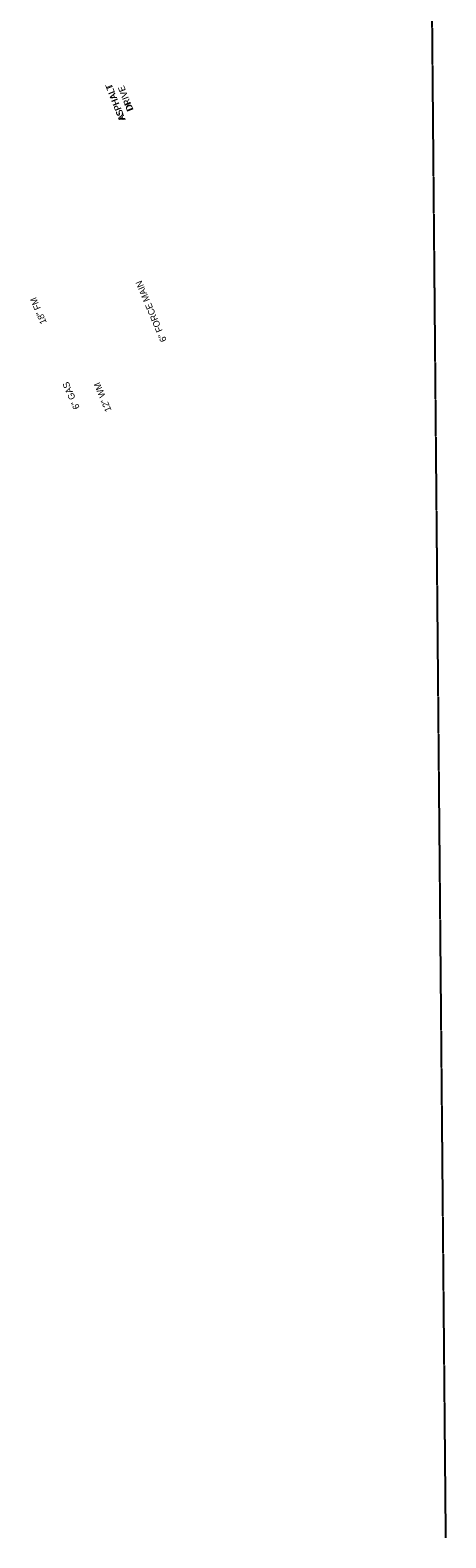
# Model space of a CAD drawing. Header units: feet. Extents: x 2244667 to 2246839, y 594935 to 597097.
# Tile 4 of 14: x 2246051 to 2246229, y 594935 to 595578. Entities that reach past the tile are written whole.
import ezdxf

# ---------------------------------------------------------------- set-up
doc = ezdxf.new("R2010")
doc.units = ezdxf.units.FT
doc.header["$MEASUREMENT"] = 0
doc.linetypes.add('OhDOT_USTN3', pattern=[0.22, 0.165, -0.055])
for name, color, linetype in [('DV_X_Lot_Line', 2, 'OhDOT_USTN3'), ('PV_X_Text', 7, 'Continuous'), ('UT_X_Gas_Text', 7, 'Continuous'), ('UT_X_Sanitary_Text', 7, 'Continuous'), ('UT_X_Water_Text', 7, 'Continuous')]:
    doc.layers.add(name, color=color, linetype=linetype)
doc.styles.add('Slanted-Normal', font='font31.shx', dxfattribs={"height": 0.14})
doc.styles.add('X_Straight_Normal', font='calibril.ttf', dxfattribs={"height": 0.14})

msp = doc.modelspace()

# ---------------------------------------------------------------- linework, layer by layer
at = {"layer": 'DV_X_Lot_Line'}
msp.add_line((2246228.56, 594935.29), (2246219.5, 595943.32), dxfattribs=at)

# ---------------------------------------------------------------- texts
at = {"layer": 'PV_X_Text', "insert": (2246086.13, 595546.87), "char_height": 2.8, "attachment_point": 2, "rotation": 111.45911, "style": 'X_Straight_Normal'}
msp.add_mtext_dynamic_manual_height_columns('ASPHALT\\PDRIVE', width=15.7295, gutter_width=14, heights=[0], dxfattribs=at)
at = {"layer": 'PV_X_Text', "insert": (2246086.13, 595546.87), "char_height": 2.8, "width": 15.7295, "attachment_point": 2, "rotation": 111.45911, "style": 'Slanted-Normal'}
msp.add_mtext('ASPHALT\\PDRIVE', dxfattribs=at)
at = {"layer": 'UT_X_Gas_Text', "style": 'Slanted-Normal'}
msp.add_text('6" GAS', height=2.8, rotation=113.80218, dxfattribs=at).set_placement((2246072.25, 595417.3))
at = {"layer": 'UT_X_Sanitary_Text', "style": 'Slanted-Normal'}
for s, p in [('6" FORCE MAIN', (2246109.39, 595446.03)), ('18" FM', (2246058.11, 595453.64))]:
    msp.add_text(s, height=2.8, rotation=112.89838, dxfattribs=at).set_placement(p)
at = {"layer": 'UT_X_Water_Text', "style": 'Slanted-Normal'}
msp.add_text('12" WM', height=2.8, rotation=112.89838, dxfattribs=at).set_placement((2246085.8, 595416.24))

doc.saveas('drawing.dxf')
